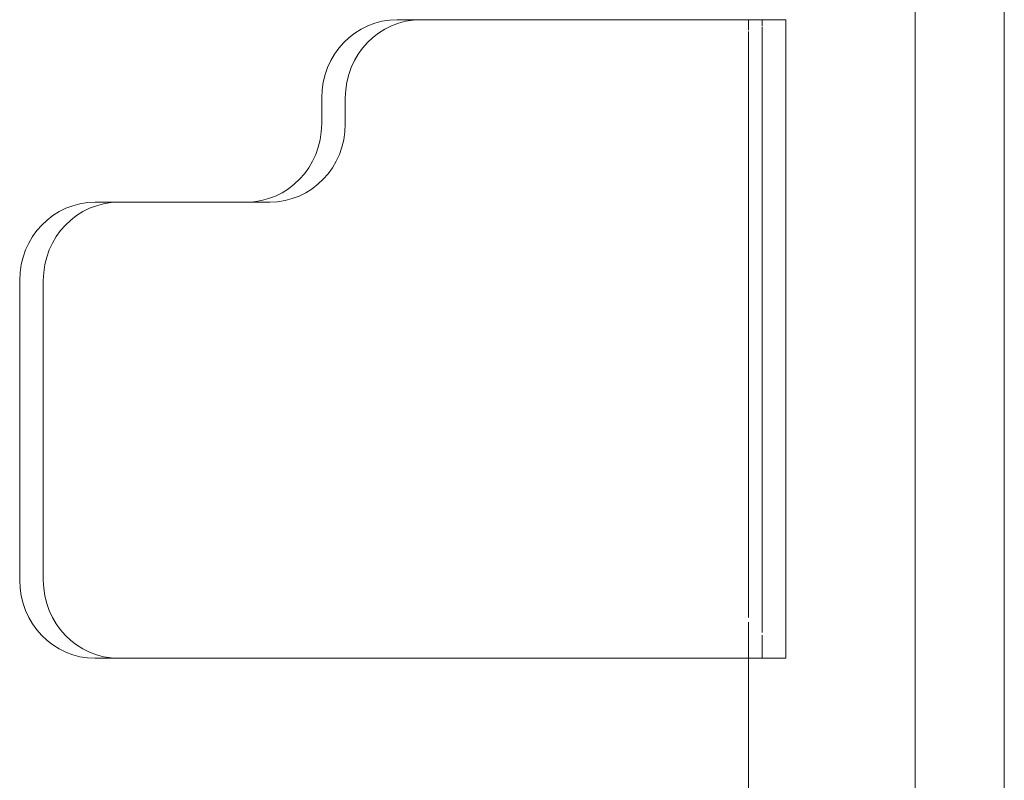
# Model space of a CAD drawing. Header units: millimetres. Extents: x -80560 to 110805, y -11020 to 52719.
# Tile 70 of 182: x 42767 to 43145, y 35438 to 35730. Entities that reach past the tile are written whole.
import ezdxf

# ---------------------------------------------------------------- set-up
doc = ezdxf.new("R2010")
doc.units = ezdxf.units.MM
doc.layers.add('I-FURN', color=30, linetype='Continuous', lineweight=18)

# ---------------------------------------------------------------- blocks, each defined once
blk = doc.blocks.new('82_kopieerapparaat_Sharp - std-31613085-DO_02 tweede verdieping')
at = {"layer": 'I-FURN'}
for p, q in [((-330, 300), (-330, -200)), ((-330, -200), (-330, 300)), ((-330, -200), (-330, 300)), ((-330, 300), (-330, -200)), ((-330, 300), (-330, -200)), ((-330, -200), (-330, 300)), ((-231.88, 165), (-231.88, 300)), ((-295.83, 259.42), (-295.83, -200)), ((-295.83, -200), (-295.83, 259.42)), ((9.85, 165), (-246.12, 165)), ((-246.12, 165), (-246.12, -80)), ((-237.06, 165), (-246.12, 165)), ((-237.06, 156.16), (-237.06, 165)), ((-237.06, 165), (18.91, 165)), ((-231.88, 151.11), (-231.88, 165)), ((18.91, 165), (9.85, 165)), ((-237.06, -77.12), (-237.06, 155.05)), ((-231.88, -75.47), (-231.88, 149.36)), ((38.83, 20), (38.83, 135)), ((47.89, 135), (47.89, 20)), ((-48.1, -10), (9.85, -10)), ((18.91, -10), (-39.04, -10)), ((9.85, -10), (18.91, -10)), ((-77.08, -50), (-77.08, -40)), ((-68.02, -40), (-68.02, -50)), ((-237.06, -80), (-237.06, -77.46)), ((-231.88, -80), (-231.88, -76)), ((-246.12, -80), (-106.06, -80)), ((-246.12, -80), (-237.06, -80)), ((-97, -80), (-237.06, -80))]:
    blk.add_line(p, q, dxfattribs=at)
for centre, start_param, end_param in [((9.85, 135), 4.712389, 6.283185), ((18.91, 135), 4.712389, 6.283185), ((9.85, 20), 3.141593, 4.712389), ((18.91, 20), 3.141593, 4.712389), ((-48.1, -40), 0, 1.570796), ((-39.04, -40), 0, 1.570796), ((-106.06, -50), 3.141593, 4.712389), ((-97, -50), 3.141593, 4.712389)]:
    blk.add_ellipse(centre, major_axis=(0, 30), ratio=0.965926, start_param=start_param, end_param=end_param, dxfattribs=at)

msp = doc.modelspace()

# ---------------------------------------------------------------- block references
at = {"layer": 'I-FURN', "rotation": 180}
msp.add_blockref('82_kopieerapparaat_Sharp - std-31613085-DO_02 tweede verdieping', (42814.82, 35650), dxfattribs=at)

doc.saveas('drawing.dxf')
